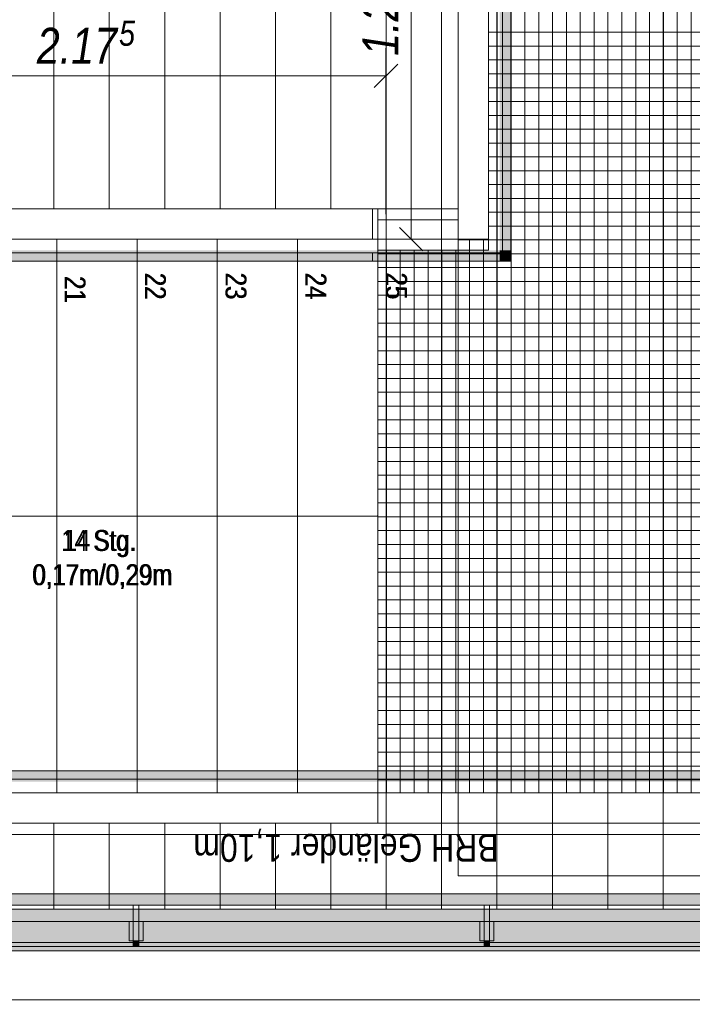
# Model space of a CAD drawing. Extents: x -420 to 300, y 62 to 1112.
# Tile 151 of 256: x -95 to -47, y 207 to 278. Entities that reach past the tile are written whole.
import ezdxf
from ezdxf.lldxf.tags import DXFTag

# ---------------------------------------------------------------- set-up
doc = ezdxf.new("R2010")
doc.units = 0
doc.layers.get('0').update_dxf_attribs({"lineweight": 13})
for name, color, linetype, lineweight, true_color in [('00_E_ST_Handlaufleuchte_Bem', 7, 'Continuous', 5, 0x7d7d00), ('00_E_ST_Handlaufleuchte_Kabel', 3, 'Continuous', 18, 0x00ff00), ('00_E_ST_Handlaufleuchte–Handlauf-Position', 7, 'Continuous', 5, 0x0000b2), ('30 -33 Aussenwände- 7 Fassade_ Elemente', 7, 'Continuous', 9, 0x00aacc), ('30 -34 Innenwände- 1 tragend', 7, 'Continuous', 13, 0xdd0806), ('30 -34 Innenwände- 6 Elemente', 7, 'Continuous', 9, 0xff6633), ('30 -35 Decken- 2.2 Treppen Außen', 9, 'Continuous', 9, 0x808080), ('30 -36 Dächer- 3 Dachbeläge', 7, 'Continuous', 15, 0x9999ff), ('30 -36 Dächer- 4 Dachbekleidungen', 7, 'Continuous', 9, 0xccccff), ('60- 61 allgemeine Ausstattung- 4 Terrassen', 9, 'Continuous', 9, 0x808080), ('70 -72 Beschriftung- 1 Beschriftung allgemein', 7, 'Continuous', 9, 0xff6633)]:
    doc.layers.add(name, color=color, linetype=linetype, lineweight=lineweight, true_color=true_color)
doc.layers.add('70 -71 Achsen- 1 Gebäudeachsen', color=7, linetype='STRICHPUNKT2-A06CPUWML0', lineweight=18)
doc.styles.get("Standard").update_dxf_attribs({"font": 'ARIALN.TTF'})
tags = doc.linetypes.add('grob-A06CPUWHL0', pattern=[14, 3, -8, 3]).pattern_tags.tags
tags[8:9] = [DXFTag(74, 4), DXFTag(75, 0), DXFTag(340, '0'), DXFTag(46, 0.0), DXFTag(50, 0.0), DXFTag(44, 0.0), DXFTag(45, 0.0)]
tags[6:7] = [DXFTag(74, 4), DXFTag(75, 0), DXFTag(340, '0'), DXFTag(46, 0.0), DXFTag(50, 0.0), DXFTag(44, 0.0), DXFTag(45, 0.0)]
tags[4:5] = [DXFTag(74, 4), DXFTag(75, 0), DXFTag(340, '0'), DXFTag(46, 0.0), DXFTag(50, 0.0), DXFTag(44, 0.0), DXFTag(45, 0.0)]
tags = doc.linetypes.add('STRICHPUNKT2-A06CPUWML0', pattern=[12.7, 6.35, -3.175, 0, -3.175]).pattern_tags.tags
tags[10:11] = [DXFTag(74, 4), DXFTag(75, 0), DXFTag(340, '0'), DXFTag(46, 0.0), DXFTag(50, 0.0), DXFTag(44, 0.0), DXFTag(45, 0.0)]
tags[8:9] = [DXFTag(74, 4), DXFTag(75, 0), DXFTag(340, '0'), DXFTag(46, 0.0), DXFTag(50, 0.0), DXFTag(44, 0.0), DXFTag(45, 0.0)]
tags[6:7] = [DXFTag(74, 4), DXFTag(75, 0), DXFTag(340, '0'), DXFTag(46, 0.0), DXFTag(50, 0.0), DXFTag(44, 0.0), DXFTag(45, 0.0)]
tags[4:5] = [DXFTag(74, 4), DXFTag(75, 0), DXFTag(340, '0'), DXFTag(46, 0.0), DXFTag(50, 0.0), DXFTag(44, 0.0), DXFTag(45, 0.0)]

# ---------------------------------------------------------------- blocks, each defined once
blk = doc.blocks.new('Referenz-A06CPUWNL0', base_point=(-395.238, 76.953))
at = {"layer": '30 -33 Aussenwände- 7 Fassade_ Elemente', "color": 0, "linetype": 'Continuous', "ltscale": 0.13}
blk.add_line((-6.098, 211.653), (-260.098, 211.653), dxfattribs=at)
at = {"layer": '30 -33 Aussenwände- 7 Fassade_ Elemente', "color": 0}
for p, q in [((-148.898, 211.053), (0.302, 211.053)), ((0.302, 207.513), (-148.898, 207.513))]:
    blk.add_line(p, q, dxfattribs=at)
at = {"layer": '30 -34 Innenwände- 1 tragend', "color": 0, "lineweight": -2}
for p, q in [((-69.498, 264.653), (-63.698, 264.653)), ((-69.498, 220.253), (-69.498, 264.653)), ((-63.698, 264.653), (-63.698, 220.253)), ((-63.698, 220.253), (-69.498, 220.253))]:
    blk.add_line(p, q, dxfattribs=at)
at = {"layer": '30 -34 Innenwände- 6 Elemente', "color": 0, "linetype": 'Continuous', "ltscale": 0.13}
for p, q in [((-60.498, 379.853), (-60.498, 261.453)), ((-59.898, 260.853), (-59.898, 380.453)), ((-61.498, 262.453), (-61.498, 378.853)), ((-63.698, 376.653), (-63.698, 264.653)), ((-63.698, 264.653), (-69.881, 264.653)), ((-69.881, 264.653), (-69.881, 262.453)), ((-69.881, 262.453), (-61.498, 262.453)), ((-60.498, 261.453), (-69.881, 261.453)), ((-69.881, 261.453), (-69.881, 260.853)), ((-69.881, 260.853), (-59.898, 260.853)), ((-14.038, 224.053), (-69.498, 224.053)), ((-69.498, 224.053), (-69.498, 223.453)), ((-69.498, 223.453), (-13.438, 223.453)), ((-12.438, 222.453), (-69.498, 222.453)), ((-69.498, 222.453), (-69.498, 220.253)), ((-69.498, 220.253), (-10.238, 220.253))]:
    blk.add_line(p, q, dxfattribs=at)
at = {"layer": '30 -35 Decken- 2.2 Treppen Außen', "color": 0, "linetype": 'Continuous', "ltscale": 0.13}
for p, q in [((-69.498, 264.653), (-232.898, 264.653)), ((-196.279, 264.653), (-69.498, 264.653)), ((-69.498, 264.653), (-69.498, 262.453)), ((-69.498, 220.253), (-69.498, 264.653)), ((-69.498, 262.453), (-69.498, 264.653)), ((-232.898, 262.453), (-69.498, 262.453)), ((-69.498, 262.453), (-196.747, 262.453)), ((-98.498, 262.453), (-92.698, 262.453)), ((-92.698, 262.453), (-86.898, 262.453)), ((-92.698, 222.453), (-92.698, 262.453)), ((-86.898, 262.453), (-81.098, 262.453)), ((-86.898, 222.453), (-86.898, 262.453)), ((-81.098, 262.453), (-75.298, 262.453)), ((-81.098, 222.453), (-81.098, 262.453)), ((-75.298, 262.453), (-69.498, 262.453)), ((-75.298, 222.453), (-75.298, 262.453)), ((-69.498, 261.453), (-232.898, 261.453)), ((-196.959, 261.453), (-69.498, 261.453)), ((-69.498, 261.453), (-69.498, 260.853)), ((-69.498, 260.853), (-69.498, 261.453)), ((-232.898, 260.853), (-69.498, 260.853)), ((-69.498, 260.853), (-197.087, 260.853)), ((-232.898, 242.453), (-69.498, 242.453)), ((-232.898, 224.053), (-69.498, 224.053)), ((-69.498, 224.053), (-204.909, 224.053)), ((-69.498, 223.453), (-69.498, 224.053)), ((-69.498, 224.053), (-69.498, 223.453)), ((-69.498, 223.453), (-232.898, 223.453)), ((-205.036, 223.453), (-69.498, 223.453)), ((-69.498, 222.453), (-232.898, 222.453)), ((-69.498, 222.453), (-205.249, 222.453)), ((-98.498, 222.453), (-92.698, 222.453)), ((-92.698, 222.453), (-86.898, 222.453)), ((-86.898, 222.453), (-81.098, 222.453)), ((-81.098, 222.453), (-75.298, 222.453)), ((-75.298, 222.453), (-69.498, 222.453)), ((-69.498, 220.253), (-69.498, 222.453)), ((-69.498, 220.253), (-69.498, 222.453)), ((-232.898, 220.253), (-69.498, 220.253)), ((-205.716, 220.253), (-69.498, 220.253))]:
    blk.add_line(p, q, dxfattribs=at)
at = {"layer": '30 -35 Decken- 2.2 Treppen Außen', "color": 0, "linetype": 'grob-A06CPUWHL0', "ltscale": 0.13}
for p, q in [((-69.498, 264.653), (-196.279, 264.653)), ((-69.498, 220.253), (-69.498, 264.653)), ((-69.498, 262.453), (-69.498, 264.653)), ((-196.747, 262.453), (-69.498, 262.453)), ((-98.498, 262.453), (-92.698, 262.453)), ((-92.698, 262.453), (-86.898, 262.453)), ((-92.698, 222.453), (-92.698, 262.453)), ((-86.898, 262.453), (-81.098, 262.453)), ((-86.898, 222.453), (-86.898, 262.453)), ((-81.098, 262.453), (-75.298, 262.453)), ((-81.098, 222.453), (-81.098, 262.453)), ((-75.298, 262.453), (-69.498, 262.453)), ((-75.298, 222.453), (-75.298, 262.453)), ((-200.998, 242.453), (-69.498, 242.453)), ((-69.498, 222.453), (-205.249, 222.453)), ((-98.498, 222.453), (-92.698, 222.453)), ((-92.698, 222.453), (-86.898, 222.453)), ((-86.898, 222.453), (-81.098, 222.453)), ((-81.098, 222.453), (-75.298, 222.453)), ((-75.298, 222.453), (-69.498, 222.453)), ((-69.498, 220.253), (-69.498, 222.453)), ((-205.716, 220.253), (-69.498, 220.253))]:
    blk.add_line(p, q, dxfattribs=at)
at = {"layer": '30 -35 Decken- 2.2 Treppen Außen', "color": 0, "linetype": 'Continuous', "lineweight": 5, "ltscale": 0.13}
for p, q in [((-69.558, 242.469), (-69.498, 242.453)), ((-69.558, 242.437), (-69.558, 242.469)), ((-69.498, 242.453), (-69.558, 242.437))]:
    blk.add_line(p, q, dxfattribs=at)
at = {"layer": '30 -36 Dächer- 3 Dachbeläge', "color": 0, "linetype": 'Continuous', "ltscale": 0.15}
for p, q in [((-262.298, 214.053), (-6.698, 214.053)), ((-6.698, 211.053), (-262.298, 211.053))]:
    blk.add_line(p, q, dxfattribs=at)
at = {"layer": '30 -36 Dächer- 3 Dachbeläge', "color": 0, "lineweight": 9}
for p, q in [((-86.764, 211.753), (-87.164, 211.753)), ((-87.164, 211.753), (-87.164, 211.353)), ((-86.764, 211.353), (-86.764, 211.753)), ((-61.431, 211.753), (-61.831, 211.753)), ((-61.831, 211.753), (-61.831, 211.353)), ((-61.431, 211.353), (-61.431, 211.753))]:
    blk.add_line(p, q, dxfattribs=at)
at = {"layer": '30 -36 Dächer- 3 Dachbeläge', "color": 0, "lineweight": 0}
for points in [[(-262.298, 211.053), (-262.298, 214.053), (-6.698, 211.053)], [(-6.698, 211.053), (-262.298, 214.053), (-6.698, 214.053)], [(-87.164, 211.753), (-86.764, 211.753), (-87.164, 211.353)], [(-87.164, 211.353), (-86.764, 211.753), (-86.764, 211.353)], [(-61.831, 211.753), (-61.431, 211.753), (-61.831, 211.353)], [(-61.831, 211.353), (-61.431, 211.753), (-61.431, 211.353)]]:
    blk.add_solid(points, dxfattribs=at)
at = {"layer": '30 -36 Dächer- 4 Dachbekleidungen', "color": 0, "linetype": 'Continuous', "ltscale": 0.13}
for p, q in [((-6.698, 215.153), (-263.898, 215.153)), ((-263.098, 214.353), (-6.698, 214.353)), ((-86.764, 214.353), (-87.164, 214.353)), ((-87.164, 214.353), (-87.164, 213.153)), ((-86.764, 213.153), (-86.764, 214.353)), ((-61.431, 214.353), (-61.831, 214.353)), ((-61.831, 214.353), (-61.831, 213.153)), ((-61.431, 213.153), (-61.431, 214.353)), ((-6.698, 213.153), (-261.898, 213.153)), ((-87.464, 213.153), (-87.464, 211.753)), ((-87.164, 211.753), (-87.164, 213.153)), ((-86.764, 213.153), (-86.764, 211.753)), ((-86.464, 213.153), (-86.464, 211.753)), ((-62.131, 213.153), (-62.131, 211.753)), ((-61.831, 211.753), (-61.831, 213.153)), ((-61.431, 213.153), (-61.431, 211.753)), ((-61.131, 213.153), (-61.131, 211.753)), ((-260.098, 211.353), (-6.698, 211.353)), ((-87.464, 211.753), (-87.164, 211.753)), ((-86.764, 211.753), (-87.164, 211.753)), ((-86.464, 211.753), (-86.764, 211.753)), ((-62.131, 211.753), (-61.831, 211.753)), ((-61.431, 211.753), (-61.831, 211.753)), ((-61.131, 211.753), (-61.431, 211.753))]:
    blk.add_line(p, q, dxfattribs=at)
at = {"layer": '60- 61 allgemeine Ausstattung- 4 Terrassen', "color": 0}
for p, q in [((-61.498, 376.653), (-61.498, 262.453)), ((-61.498, 376.653), (-61.498, 261.653)), ((-60.878, 222.453), (-60.878, 376.653)), ((-60.878, 222.453), (-60.878, 376.653)), ((-59.878, 222.453), (-59.878, 376.653)), ((-59.878, 222.453), (-59.878, 376.653)), ((-58.878, 222.453), (-58.878, 376.653)), ((-58.878, 222.453), (-58.878, 376.653)), ((-57.878, 222.453), (-57.878, 376.653)), ((-57.878, 222.453), (-57.878, 376.653)), ((-56.878, 222.453), (-56.878, 376.653)), ((-56.878, 222.453), (-56.878, 376.653)), ((-55.878, 222.453), (-55.878, 376.653)), ((-55.878, 222.453), (-55.878, 376.653)), ((-54.878, 222.453), (-54.878, 376.653)), ((-54.878, 222.453), (-54.878, 376.653)), ((-53.878, 222.453), (-53.878, 376.653)), ((-53.878, 222.453), (-53.878, 376.653)), ((-52.878, 222.453), (-52.878, 376.653)), ((-52.878, 222.453), (-52.878, 376.653)), ((-51.878, 222.453), (-51.878, 376.653)), ((-51.878, 222.453), (-51.878, 376.653)), ((-50.878, 222.453), (-50.878, 376.653)), ((-50.878, 222.453), (-50.878, 376.653)), ((-49.878, 222.453), (-49.878, 376.653)), ((-49.878, 222.453), (-49.878, 376.653)), ((-48.878, 222.453), (-48.878, 376.653)), ((-48.878, 222.453), (-48.878, 376.653)), ((-47.878, 222.453), (-47.878, 376.653)), ((-47.878, 222.453), (-47.878, 376.653)), ((-46.878, 222.453), (-46.878, 376.653)), ((-46.878, 222.453), (-46.878, 376.653)), ((-92.898, 264.653), (-92.898, 335.853)), ((-88.898, 264.653), (-88.898, 335.853)), ((-84.898, 264.653), (-84.898, 335.853)), ((-80.898, 264.653), (-80.898, 335.853)), ((-76.898, 264.653), (-76.898, 335.853)), ((-72.898, 264.653), (-72.898, 335.853)), ((-68.898, 214.053), (-68.898, 335.853)), ((-64.898, 214.053), (-64.898, 335.853)), ((-60.898, 214.053), (-60.898, 335.853)), ((-56.898, 214.053), (-56.898, 335.853)), ((-52.898, 214.053), (-52.898, 335.853)), ((-48.898, 214.053), (-48.898, 335.853)), ((-61.498, 277.394), (-12.438, 277.394)), ((-61.498, 277.394), (-12.438, 277.394)), ((-61.498, 276.394), (-12.438, 276.394)), ((-61.498, 276.394), (-12.438, 276.394)), ((-61.498, 275.394), (-12.438, 275.394)), ((-61.498, 275.394), (-12.438, 275.394)), ((-61.498, 274.394), (-12.438, 274.394)), ((-61.498, 274.394), (-12.438, 274.394)), ((-61.498, 273.394), (-12.438, 273.394)), ((-61.498, 273.394), (-12.438, 273.394)), ((-61.498, 272.394), (-12.438, 272.394)), ((-61.498, 272.394), (-12.438, 272.394)), ((-61.498, 271.394), (-12.438, 271.394)), ((-61.498, 271.394), (-12.438, 271.394)), ((-61.498, 270.394), (-12.438, 270.394)), ((-61.498, 270.394), (-12.438, 270.394)), ((-61.498, 269.394), (-12.438, 269.394)), ((-61.498, 269.394), (-12.438, 269.394)), ((-61.498, 268.394), (-12.438, 268.394)), ((-61.498, 268.394), (-12.438, 268.394)), ((-61.498, 267.394), (-12.438, 267.394)), ((-61.498, 267.394), (-12.438, 267.394)), ((-61.498, 266.394), (-12.438, 266.394)), ((-61.498, 266.394), (-12.438, 266.394)), ((-61.498, 265.394), (-12.438, 265.394)), ((-61.498, 265.394), (-12.438, 265.394)), ((-232.898, 264.653), (-69.498, 264.653)), ((-69.498, 264.653), (-69.498, 220.253)), ((-61.498, 264.394), (-12.438, 264.394)), ((-61.498, 264.394), (-12.438, 264.394)), ((-61.498, 263.394), (-12.438, 263.394)), ((-61.498, 263.394), (-12.438, 263.394)), ((-61.498, 262.453), (-63.698, 262.453)), ((-63.698, 262.453), (-63.698, 222.453)), ((-62.878, 222.453), (-62.878, 262.453)), ((-61.878, 222.453), (-61.878, 262.453)), ((-63.698, 262.394), (-12.438, 262.394)), ((-61.498, 262.394), (-12.438, 262.394)), ((-61.498, 261.653), (-69.498, 261.653)), ((-69.498, 261.653), (-69.498, 222.453)), ((-69.498, 261.394), (-12.438, 261.394)), ((-68.878, 222.453), (-68.878, 261.653)), ((-67.878, 222.453), (-67.878, 261.653)), ((-66.878, 222.453), (-66.878, 261.653)), ((-65.878, 222.453), (-65.878, 261.653)), ((-64.878, 222.453), (-64.878, 261.653)), ((-63.878, 222.453), (-63.878, 261.653)), ((-63.698, 261.394), (-12.438, 261.394)), ((-62.878, 222.453), (-62.878, 261.653)), ((-61.878, 222.453), (-61.878, 261.653)), ((-69.498, 260.394), (-12.438, 260.394)), ((-63.698, 260.394), (-12.438, 260.394)), ((-69.498, 259.394), (-12.438, 259.394)), ((-63.698, 259.394), (-12.438, 259.394)), ((-69.498, 258.394), (-12.438, 258.394)), ((-63.698, 258.394), (-12.438, 258.394)), ((-69.498, 257.394), (-12.438, 257.394)), ((-63.698, 257.394), (-12.438, 257.394)), ((-69.498, 256.394), (-12.438, 256.394)), ((-63.698, 256.394), (-12.438, 256.394)), ((-69.498, 255.394), (-12.438, 255.394)), ((-63.698, 255.394), (-12.438, 255.394)), ((-69.498, 254.394), (-12.438, 254.394)), ((-63.698, 254.394), (-12.438, 254.394)), ((-69.498, 253.394), (-12.438, 253.394)), ((-63.698, 253.394), (-12.438, 253.394)), ((-69.498, 252.394), (-12.438, 252.394)), ((-63.698, 252.394), (-12.438, 252.394)), ((-69.498, 251.394), (-12.438, 251.394)), ((-63.698, 251.394), (-12.438, 251.394)), ((-69.498, 250.394), (-12.438, 250.394)), ((-63.698, 250.394), (-12.438, 250.394)), ((-69.498, 249.394), (-12.438, 249.394)), ((-63.698, 249.394), (-12.438, 249.394)), ((-69.498, 248.394), (-12.438, 248.394)), ((-63.698, 248.394), (-12.438, 248.394)), ((-69.498, 247.394), (-12.438, 247.394)), ((-63.698, 247.394), (-12.438, 247.394)), ((-69.498, 246.394), (-12.438, 246.394)), ((-63.698, 246.394), (-12.438, 246.394)), ((-69.498, 245.394), (-12.438, 245.394)), ((-63.698, 245.394), (-12.438, 245.394)), ((-69.498, 244.394), (-12.438, 244.394)), ((-63.698, 244.394), (-12.438, 244.394)), ((-69.498, 243.394), (-12.438, 243.394)), ((-63.698, 243.394), (-12.438, 243.394)), ((-69.498, 242.394), (-12.438, 242.394)), ((-63.698, 242.394), (-12.438, 242.394)), ((-69.498, 241.394), (-12.438, 241.394)), ((-63.698, 241.394), (-12.438, 241.394)), ((-69.498, 240.394), (-12.438, 240.394)), ((-63.698, 240.394), (-12.438, 240.394)), ((-69.498, 239.394), (-12.438, 239.394)), ((-63.698, 239.394), (-12.438, 239.394)), ((-69.498, 238.394), (-12.438, 238.394)), ((-63.698, 238.394), (-12.438, 238.394)), ((-69.498, 237.394), (-12.438, 237.394)), ((-63.698, 237.394), (-12.438, 237.394)), ((-69.498, 236.394), (-12.438, 236.394)), ((-63.698, 236.394), (-12.438, 236.394)), ((-69.498, 235.394), (-12.438, 235.394)), ((-63.698, 235.394), (-12.438, 235.394)), ((-69.498, 234.394), (-12.438, 234.394)), ((-63.698, 234.394), (-12.438, 234.394)), ((-69.498, 233.394), (-12.438, 233.394)), ((-63.698, 233.394), (-12.438, 233.394)), ((-69.498, 232.394), (-12.438, 232.394)), ((-63.698, 232.394), (-12.438, 232.394)), ((-69.498, 231.394), (-12.438, 231.394)), ((-63.698, 231.394), (-12.438, 231.394)), ((-69.498, 230.394), (-12.438, 230.394)), ((-63.698, 230.394), (-12.438, 230.394)), ((-69.498, 229.394), (-12.438, 229.394)), ((-63.698, 229.394), (-12.438, 229.394)), ((-69.498, 228.394), (-12.438, 228.394)), ((-63.698, 228.394), (-12.438, 228.394)), ((-69.498, 227.394), (-12.438, 227.394)), ((-63.698, 227.394), (-12.438, 227.394)), ((-69.498, 226.394), (-12.438, 226.394)), ((-63.698, 226.394), (-12.438, 226.394)), ((-69.498, 225.394), (-12.438, 225.394)), ((-63.698, 225.394), (-12.438, 225.394)), ((-69.498, 224.394), (-12.438, 224.394)), ((-63.698, 224.394), (-12.438, 224.394)), ((-69.498, 223.394), (-12.438, 223.394)), ((-63.698, 223.394), (-12.438, 223.394)), ((-69.498, 222.453), (-12.438, 222.453)), ((-63.698, 222.453), (-12.438, 222.453)), ((-69.498, 220.253), (-232.898, 220.253)), ((-92.898, 214.053), (-92.898, 220.253)), ((-88.898, 214.053), (-88.898, 220.253)), ((-84.898, 214.053), (-84.898, 220.253)), ((-80.898, 214.053), (-80.898, 220.253)), ((-76.898, 214.053), (-76.898, 220.253)), ((-72.898, 214.053), (-72.898, 220.253)), ((-232.898, 214.053), (-6.098, 214.053))]:
    blk.add_line(p, q, dxfattribs=at)
at = {"layer": '60- 61 allgemeine Ausstattung- 4 Terrassen', "color": 0, "linetype": 'grob-A06CPUWHL0', "ltscale": 0.13}
for p, q in [((-63.698, 372.513), (-63.698, 263.853)), ((-63.698, 263.853), (-69.498, 263.853)), ((-69.498, 263.853), (-69.498, 220.253)), ((-69.498, 220.253), (-63.698, 220.253)), ((-63.698, 220.253), (-63.698, 216.453)), ((-63.698, 216.453), (-6.464, 216.453))]:
    blk.add_line(p, q, dxfattribs=at)
at = {"layer": '70 -71 Achsen- 1 Gebäudeachsen', "color": 0, "linetype": 'STRICHPUNKT2-A06CPUWML0', "ltscale": 0.18}
blk.add_line((-387.238, 219.453), (76.501, 219.453), dxfattribs=at)
at = {"layer": '30 -35 Decken- 2.2 Treppen Außen', "color": 0, "linetype": 'Continuous', "ltscale": 0.13, "char_height": 1.51033, "attachment_point": 1}
for s, insert, rotation in [('{\\fArial Narrow;21}', (-90.617, 259.81), 270.001), ('{\\fArial Narrow;22}', (-84.817, 260.042), 270.001), ('{\\fArial Narrow;23}', (-78.993, 260.051), 270.001), ('{\\fArial Narrow;24}', (-73.217, 260.045), 270.001), ('{\\fArial Narrow;25}', (-67.393, 260.06), 270.001), ('{\\fArial Narrow;14}', (-92.373, 241.44), 0.001), ('{\\fArial Narrow;Stg.}', (-90.073, 241.44), 0.001), ('{\\fArial Narrow;0,17m/0,29m}', (-94.48, 238.965), 0.001)]:
    blk.add_mtext(s, dxfattribs=dict(at, insert=insert, rotation=rotation))
at = {"layer": '30 -35 Decken- 2.2 Treppen Außen', "color": 0, "linetype": 'ByBlock', "ltscale": 0.13, "char_height": 1.51033, "attachment_point": 1}
for s, insert, rotation in [('{\\fArial Narrow;21}', (-90.617, 259.761), 270.001), ('{\\fArial Narrow;22}', (-84.817, 259.994), 270.001), ('{\\fArial Narrow;23}', (-78.993, 260.003), 270.001), ('{\\fArial Narrow;24}', (-73.217, 259.997), 270.001), ('{\\fArial Narrow;25}', (-67.393, 260.012), 270.001), ('{\\fArial Narrow;14}', (-92.189, 241.44), 0.001), ('{\\fArial Narrow;Stg.}', (-89.995, 241.44), 0.001), ('{\\fArial Narrow;0,17m/0,29m}', (-94.41, 238.965), 0.001)]:
    blk.add_mtext(s, dxfattribs=dict(at, insert=insert, rotation=rotation))
at = {"layer": '70 -72 Beschriftung- 1 Beschriftung allgemein', "color": 0, "linetype": 'Continuous', "ltscale": 0.13, "insert": (-60.779, 217.473), "char_height": 2.01377, "attachment_point": 1, "rotation": 180}
blk.add_mtext('{\\fArial Narrow;BRH Geländer 1,10m}', dxfattribs=at)
blk = doc.blocks.new('Maß-A06CPUYNL0', base_point=(-77.098, 261.608))
at = {"color": 0, "linetype": 'ByBlock', "lineweight": -2, "ltscale": 0.13}
for p, q in [((-67.946, 288.302), (-66.249, 286.605)), ((-69.098, 287.453), (-57.098, 287.453)), ((-67.098, 262.456), (-67.098, 287.453)), ((-67.946, 263.305), (-66.249, 261.608)), ((-65.098, 262.456), (-77.098, 262.456))]:
    blk.add_line(p, q, dxfattribs=at)
at = {"color": 0, "linetype": 'ByBlock', "lineweight": -2, "ltscale": 0.13, "insert": (-70.61, 275.688), "char_height": 2.6, "attachment_point": 1, "rotation": 90}
blk.add_mtext('{\\fArial Narrow|b0|i1;1.25}', dxfattribs=at)
blk = doc.blocks.new('Polygon-A06CPUZNL0', base_point=(-263.898, 201.853))
at = {"linetype": 'ByBlock', "lineweight": -2, "ltscale": 0.13}
blk.add_hatch(color=0, dxfattribs=at).paths.add_polyline_path([(-69.298, 201.853), (-263.898, 201.853), (-263.898, 215.153), (-6.698, 215.153), (-6.698, 214.353), (-263.098, 214.353), (-263.098, 202.653), (-69.298, 202.653)])
blk = doc.blocks.new('Polygon-A06CPUZPL0', base_point=(-307.098, 260.853))
at = {"linetype": 'ByBlock', "lineweight": -2, "ltscale": 0.13}
blk.add_hatch(color=0, dxfattribs=at).paths.add_polyline_path([(-59.898, 260.853), (-232.898, 260.853), (-232.898, 261.653), (-60.698, 261.653), (-60.698, 379.653), (-307.098, 379.653), (-307.098, 763.751), (-306.298, 763.751), (-306.298, 380.453), (-59.898, 380.453)])
blk = doc.blocks.new('Polygon-A06CPUZRL0', base_point=(-232.898, 223.253))
at = {"color": 0, "linetype": 'ByBlock', "lineweight": -2, "ltscale": 0.13}
blk.add_solid([(-13.438, 224.053), (-13.438, 223.253), (-232.898, 224.053), (-232.898, 223.253)], dxfattribs=at)
blk = doc.blocks.new('Polygon-A06CPUZZL0', base_point=(-60.698, 260.853))
at = {"color": 0, "linetype": 'ByBlock', "lineweight": -2, "ltscale": 0.13}
blk.add_solid([(-59.898, 260.853), (-60.698, 260.853), (-59.898, 261.653), (-60.698, 261.653)], dxfattribs=at)
blk = doc.blocks.new('Maß-A06CPV0HL0', base_point=(-113.276, 264.253))
at = {"color": 0, "linetype": 'ByBlock', "lineweight": -2, "ltscale": 0.13}
for p, q in [((-112.428, 276.253), (-112.428, 264.253)), ((-68.918, 276.253), (-68.918, 264.253)), ((-111.579, 275.102), (-113.276, 273.405)), ((-68.069, 275.102), (-69.766, 273.405)), ((-112.428, 274.253), (-68.918, 274.253))]:
    blk.add_line(p, q, dxfattribs=at)
at = {"color": 0, "linetype": 'ByBlock', "lineweight": -2, "ltscale": 0.13, "attachment_point": 1}
for s, insert, char_height in [('{\\fArial Narrow|b0|i1;5}', (-88.198, 278.24), 1.82), ('{\\fArial Narrow|b0|i1;2.17}', (-94.136, 277.72), 2.6)]:
    blk.add_mtext(s, dxfattribs=dict(at, insert=insert, char_height=char_height))
blk = doc.blocks.new('Polylinie-A06CPV33L0', base_point=(-251.798, 223.654))
at = {"color": 0, "linetype": 'ByBlock', "lineweight": -2, "ltscale": 0.18}
blk.add_solid([(-39.868, 223.854), (-39.868, 223.654), (-234.902, 223.854), (-235.102, 223.654)], dxfattribs=at)
blk = doc.blocks.new('Polylinie-A06CPV35L0', base_point=(-250.983, 261.1))
at = {"color": 0, "linetype": 'ByBlock', "lineweight": -2, "ltscale": 0.18}
for points in [[(-60.298, 339.053), (-60.098, 339.053), (-60.298, 261.408), (-60.098, 261.208)], [(-60.298, 261.408), (-60.098, 261.208), (-250.782, 261.3), (-250.983, 261.1)]]:
    blk.add_solid(points, dxfattribs=at)

msp = doc.modelspace()

# ---------------------------------------------------------------- block references
at = {"color": 8, "lineweight": 13, "ltscale": 0.13, "true_color": 0x808080}
msp.add_blockref('Referenz-A06CPUWNL0', (-395.238, 76.953), dxfattribs=at)
at = {"layer": '00_E_ST_Handlaufleuchte_Bem', "ltscale": 0.13}
for name, p in [('Maß-A06CPUYNL0', (-77.098, 261.608)), ('Maß-A06CPV0HL0', (-113.276, 264.253))]:
    msp.add_blockref(name, p, dxfattribs=at)
at = {"layer": '00_E_ST_Handlaufleuchte_Kabel', "ltscale": 0.18}
for name, p in [('Polylinie-A06CPV35L0', (-250.983, 261.1)), ('Polylinie-A06CPV33L0', (-251.798, 223.654))]:
    msp.add_blockref(name, p, dxfattribs=at)
at = {"layer": '00_E_ST_Handlaufleuchte–Handlauf-Position', "ltscale": 0.13}
for name, p in [('Polygon-A06CPUZPL0', (-307.098, 260.853)), ('Polygon-A06CPUZZL0', (-60.698, 260.853)), ('Polygon-A06CPUZRL0', (-232.898, 223.253)), ('Polygon-A06CPUZNL0', (-263.898, 201.853))]:
    msp.add_blockref(name, p, dxfattribs=at)

doc.saveas('drawing.dxf')
